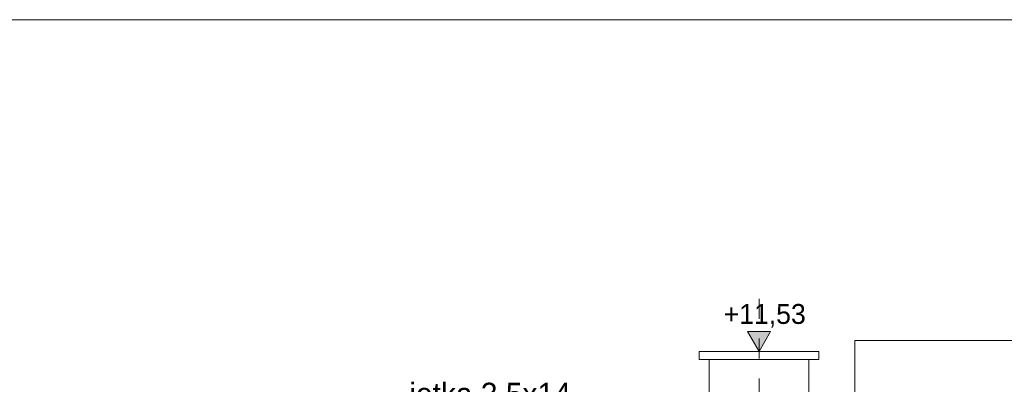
# Model space of a CAD drawing. Extents: x -623047 to -199286, y -27077 to 168279.
# Tile 14 of 194: x -615642 to -607727, y -1058 to 1873. Entities that reach past the tile are written whole.
import ezdxf

# ---------------------------------------------------------------- set-up
doc = ezdxf.new("R2010")
doc.units = 0
doc.header["$MEASUREMENT"] = 0
doc.linetypes.add('Przerywana', pattern=[320, 160, -160])
for name, color, linetype, lineweight in [('ARCH TABELA_Nr_Pióra__21', 7, 'Continuous', 9), ('INWENT KONST. DREWNIANA_Nr_Pióra__21', 7, 'Continuous', 9), ('INWENT OPISY_Nr_Pióra__21', 7, 'Continuous', 9), ('INWENT WYMIARY_Nr_Pióra__21', 7, 'Continuous', 9)]:
    doc.layers.add(name, color=color, linetype=linetype, lineweight=lineweight)
doc.layers.add('INWENT OPISY', color=7, linetype='Continuous')
doc.layers.add('INWENT WYMIARY', color=7, linetype='Continuous')
doc.layers.add('Istniejące kominy_Nr_Pióra__2', color=7, linetype='Continuous', lineweight=13, true_color=0x7f7f7f)
doc.styles.add('GENERATED_STYLE_2', font='txt')
doc.styles.add('GENERATED_STYLE_4', font='txt')

# ---------------------------------------------------------------- blocks, each defined once
blk = doc.blocks.new('Linia_54', base_point=(-608929, -705.8))
at = {"layer": 'INWENT OPISY_Nr_Pióra__21', "linetype": 'Continuous'}
blk.add_hatch(color=256, dxfattribs=at).paths.add_polyline_path([(-608869, -2656.8), (-608873.5, -2633.8), (-608886.5, -2614.4), (-608906, -2601.4), (-608929, -2596.8), (-608951.9, -2601.4), (-608971.4, -2614.4), (-608984.4, -2633.8), (-608989, -2656.8), (-608984.4, -2679.7), (-608971.4, -2699.2), (-608951.9, -2712.2), (-608929, -2716.8), (-608906, -2712.2), (-608886.5, -2699.2), (-608873.5, -2679.7)], flags=0)
blk.add_line((-608929, -705.8), (-608929, -2596.8), dxfattribs=at)
blk.add_circle((-608929, -2656.8), 60, dxfattribs=at)
blk = doc.blocks.new('Wymiary_26', base_point=(-609699, -794.6))
at = {"layer": 'INWENT WYMIARY_Nr_Pióra__21', "linetype": 'Continuous'}
blk.add_hatch(color=256, dxfattribs=at).paths.add_polyline_path([(-609699, -794.6), (-609791.8, -634.6), (-609606.2, -634.6)], flags=0)
for p, q in [((-609699, -794.6), (-609791.8, -634.6)), ((-609791.8, -634.6), (-609606.2, -634.6)), ((-609606.2, -634.6), (-609699, -794.6)), ((-609699, -794.6), (-609819, -794.6)), ((-609699, -794.6), (-609579, -794.6))]:
    blk.add_line(p, q, dxfattribs=at)
at = {"layer": 'INWENT WYMIARY_Nr_Pióra__21', "insert": (-609983.7, -602.6), "char_height": 160, "attachment_point": 7, "style": 'GENERATED_STYLE_2'}
blk.add_mtext('{+11,53}', dxfattribs=at)

msp = doc.modelspace()

# ---------------------------------------------------------------- linework, layer by layer
at = {"layer": 'ARCH TABELA_Nr_Pióra__21', "linetype": 'Continuous'}
msp.add_line((-623047, 1872.9), (-582297, 1872.9), dxfattribs=at)
at = {"layer": 'INWENT KONST. DREWNIANA_Nr_Pióra__21', "linetype": 'Przerywana'}
msp.add_line((-609699, -371), (-609699, -2447.1), dxfattribs=at)
at = {"layer": 'INWENT OPISY_Nr_Pióra__21', "linetype": 'Continuous'}
msp.add_line((-605323.8, -705.8), (-608929, -705.8), dxfattribs=at)
at = {"layer": 'Istniejące kominy_Nr_Pióra__2', "linetype": 'Continuous'}
for p, q in [((-610179, -794.6), (-610179, -859.6)), ((-609219, -794.6), (-610179, -794.6)), ((-609219, -859.6), (-610179, -859.6)), ((-610099, -859.6), (-610099, -2103.3)), ((-609299, -859.6), (-609299, -2103.3)), ((-609219, -794.6), (-609219, -859.6))]:
    msp.add_line(p, q, dxfattribs=at)

# ---------------------------------------------------------------- block references
at = {"layer": 'INWENT OPISY', "linetype": 'Continuous'}
msp.add_blockref('Linia_54', (-608929, -705.8), dxfattribs=at)
at = {"layer": 'INWENT WYMIARY', "linetype": 'Continuous'}
msp.add_blockref('Wymiary_26', (-609699, -794.6), dxfattribs=at)

# ---------------------------------------------------------------- texts
at = {"layer": 'INWENT OPISY_Nr_Pióra__21', "linetype": 'Continuous', "insert": (-611212.2, -1287.2), "char_height": 180, "width": 1455.25, "attachment_point": 6, "style": 'GENERATED_STYLE_4'}
msp.add_mtext('{jętka 3,5x14 cm}', dxfattribs=at)

doc.saveas('drawing.dxf')
